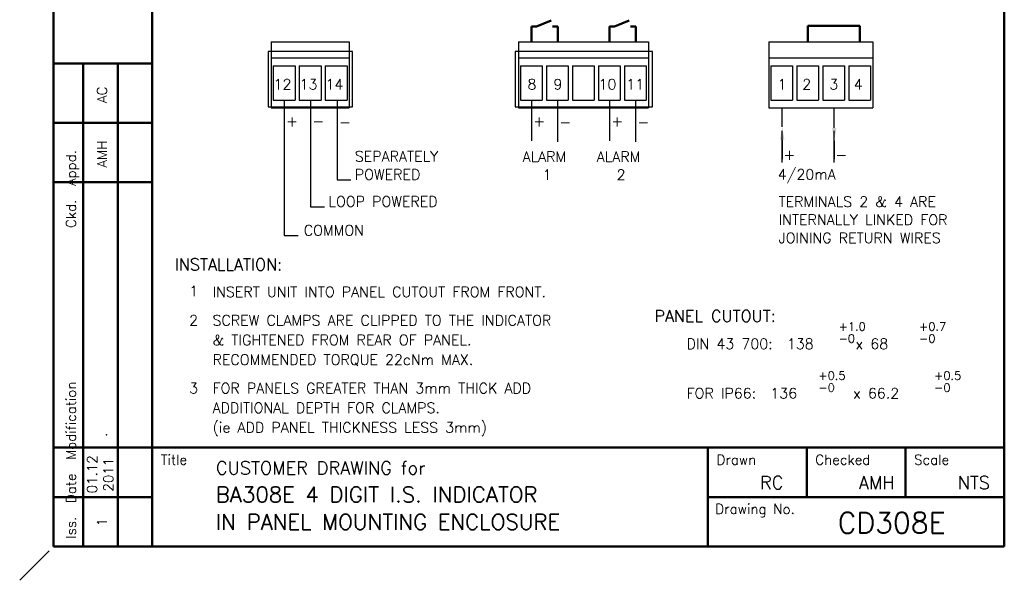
# Model space of a CAD drawing. Extents: x 0 to 196, y 0 to 279.
# Tile 1 of 4: x 0 to 189, y 0 to 108. Entities that reach past the tile are written whole.
import ezdxf
from ezdxf.enums import TextEntityAlignment as Align

# ---------------------------------------------------------------- set-up
doc = ezdxf.new("R2010")
doc.units = 0
doc.header["$LTSCALE"] = 0.5
doc.header["$MEASUREMENT"] = 0
doc.layers.get('DEFPOINTS').update_dxf_attribs({"color": 75})
doc.layers.add('FORMAT', color=7, linetype='Continuous')
doc.layers.add('TEXT', color=5, linetype='Continuous')
doc.layers.add('OBJECT', color=1, linetype='Continuous', lineweight=50)
doc.styles.add('ROMANS', font='romans', dxfattribs={"height": 2.5})

# ---------------------------------------------------------------- blocks, each defined once
blk = doc.blocks.new('FORMAT-FIXED')
at = {"layer": 'DEFPOINTS'}
blk.add_line((0, 0), (5.66, 5.66), dxfattribs=at)
at = {"layer": 'FORMAT', "color": 1, "lineweight": 50}
for p, q in [((6.5, 272.24), (6.5, 6.5)), ((25.5, 272.24), (25.5, 6.5)), ((189.37, 6.5), (189.37, 272.24)), ((6.5, 99.34), (25.5, 99.34)), ((12.2, 99.34), (12.2, 6.5)), ((18.85, 99.34), (18.85, 6.5)), ((6.5, 87.94), (25.5, 87.94)), ((6.5, 76.54), (25.5, 76.54)), ((6.5, 25.5), (189.37, 25.5)), ((132.37, 25.5), (132.37, 16)), ((151.37, 25.5), (151.37, 16)), ((170.37, 25.5), (170.37, 16)), ((6.5, 16), (25.5, 16)), ((189.37, 16), (132.37, 16)), ((132.37, 16), (132.37, 6.5)), ((6.5, 6.5), (189.37, 6.5))]:
    blk.add_line(p, q, dxfattribs=at)
at = {"layer": 'FORMAT', "color": 7, "linetype": 'Continuous', "style": 'ROMANS'}
blk.add_text('Iss.  Date  Modification                   Ckd.  Appd.', height=1.9, rotation=90, dxfattribs=at).set_placement((10.82, 7.99))
for s, p in [('Title', (27.14, 22.23)), ('Drawn', (134.02, 22.23)), ('Checked', (153.02, 22.23)), ('Scale', (172.02, 22.23)), ('Drawing No.', (133.78, 12.77))]:
    blk.add_text(s, height=1.9, dxfattribs=at).set_placement(p)

msp = doc.modelspace()

# ---------------------------------------------------------------- linework, layer by layer
for p, q in [((50.88, 92.32), (50.88, 66.29)), ((55.96, 92.32), (55.96, 71.83)), ((61.04, 92.32), (61.04, 77.02)), ((98.42, 92.32), (98.42, 84.48)), ((103.42, 92.32), (103.42, 84.29)), ((113.42, 92.32), (113.42, 84.48)), ((118.42, 92.32), (118.42, 84.29)), ((61.04, 77.02), (63.72, 77.02)), ((55.96, 71.83), (58.64, 71.83)), ((50.88, 66.29), (53.56, 66.29))]:
    msp.add_line(p, q)
at = {"layer": 'DEFPOINTS'}
for points in [[(47.76, 91.02), (63.98, 91.02), (63.98, 101.68), (47.76, 101.68)], [(95.29, 91.02), (121.71, 91.02), (121.71, 101.68), (95.29, 101.68)]]:
    msp.add_lwpolyline(points, close=True, dxfattribs=at)
at = {"layer": 'OBJECT'}
for p, q in [((98.42, 103.52), (98.42, 106.49)), ((98.42, 106.49), (99.42, 106.49)), ((99.42, 106.49), (102.23, 107.65)), ((102.5, 106.49), (103.5, 106.49)), ((103.5, 103.52), (103.5, 106.49)), ((113.42, 103.52), (113.42, 106.49)), ((113.42, 106.49), (114.42, 106.49)), ((114.42, 106.49), (117.23, 107.65)), ((117.5, 106.49), (118.5, 106.49)), ((118.5, 103.52), (118.5, 106.49)), ((151.56, 106.61), (161.61, 106.61)), ((151.56, 103.48), (151.56, 106.61)), ((161.61, 106.61), (161.61, 103.48))]:
    msp.add_line(p, q, dxfattribs=at)
at = {"layer": 'TEXT'}
for p, q in [((48.38, 103.52), (63.38, 103.52)), ((48.38, 103.52), (48.38, 90.82)), ((63.38, 103.52), (63.38, 90.82)), ((95.92, 103.52), (120.92, 103.52)), ((95.92, 103.52), (95.92, 90.82)), ((120.92, 103.52), (120.92, 90.82)), ((144.06, 103.52), (144.06, 90.82)), ((144.06, 103.52), (164.06, 103.52)), ((164.06, 103.52), (164.06, 90.82)), ((48.38, 100.42), (63.38, 100.42)), ((95.92, 100.42), (120.92, 100.42)), ((144.06, 100.42), (164.06, 100.42)), ((48.78, 98.92), (52.98, 98.92)), ((48.78, 98.92), (48.78, 92.32)), ((52.98, 98.92), (52.98, 92.32)), ((53.78, 98.92), (53.78, 92.32)), ((53.78, 98.92), (57.98, 98.92)), ((57.98, 98.92), (57.98, 92.32)), ((58.78, 98.92), (58.78, 92.32)), ((58.78, 98.92), (62.98, 98.92)), ((62.98, 98.92), (62.98, 92.32)), ((96.32, 98.92), (100.52, 98.92)), ((96.32, 98.92), (96.32, 92.32)), ((100.52, 98.92), (100.52, 92.32)), ((101.32, 98.92), (101.32, 92.32)), ((101.32, 98.92), (105.52, 98.92)), ((105.52, 98.92), (105.52, 92.32)), ((106.32, 98.92), (106.32, 92.32)), ((106.32, 98.92), (110.52, 98.92)), ((110.52, 98.92), (110.52, 92.32)), ((111.32, 98.92), (111.32, 92.32)), ((111.32, 98.92), (115.52, 98.92)), ((115.52, 98.92), (115.52, 92.32)), ((116.32, 98.92), (116.32, 92.32)), ((116.32, 98.92), (120.52, 98.92)), ((120.52, 98.92), (120.52, 92.32)), ((144.46, 98.92), (144.46, 92.32)), ((144.46, 98.92), (148.66, 98.92)), ((148.66, 98.92), (148.66, 92.32)), ((149.46, 98.92), (153.66, 98.92)), ((149.46, 98.92), (149.46, 92.32)), ((153.66, 98.92), (153.66, 92.32)), ((154.46, 98.92), (154.46, 92.32)), ((154.46, 98.92), (158.66, 98.92)), ((158.66, 98.92), (158.66, 92.32)), ((159.46, 98.92), (159.46, 92.32)), ((159.46, 98.92), (163.66, 98.92)), ((163.66, 98.92), (163.66, 92.32)), ((48.78, 92.32), (52.98, 92.32)), ((53.78, 92.32), (57.98, 92.32)), ((58.78, 92.32), (62.98, 92.32)), ((96.32, 92.32), (100.52, 92.32)), ((101.32, 92.32), (105.52, 92.32)), ((106.32, 92.32), (110.52, 92.32)), ((111.32, 92.32), (115.52, 92.32)), ((116.32, 92.32), (120.52, 92.32)), ((144.46, 92.32), (148.66, 92.32)), ((149.46, 92.32), (153.66, 92.32)), ((154.46, 92.32), (158.66, 92.32)), ((159.46, 92.32), (163.66, 92.32)), ((48.38, 90.82), (63.38, 90.82)), ((95.92, 90.82), (120.92, 90.82)), ((144.06, 90.82), (164.06, 90.82)), ((146.66, 87.19), (146.66, 90.86)), ((156.66, 86.98), (156.66, 90.86)), ((146.66, 80.35), (146.66, 86.38)), ((156.66, 80.35), (156.66, 86.38)), ((146.66, 84.69), (146.66, 80.98)), ((156.66, 84.48), (156.66, 80.98))]:
    msp.add_line(p, q, dxfattribs=at)
for points in [[(146.25, 84.69), (147.08, 84.69), (146.66, 87.19)], [(157.08, 86.98), (156.25, 86.98), (156.66, 84.48)]]:
    msp.add_solid(points, dxfattribs=at)

# ---------------------------------------------------------------- block references
at = {"layer": 'FORMAT'}
msp.add_blockref('FORMAT-FIXED', (0, 0), dxfattribs=at)

# ---------------------------------------------------------------- texts
at = {"color": 7, "linetype": 'Continuous', "style": 'ROMANS'}
for s, p in [('.', (16.79, 27.53)), ('01.12', (14.87, 16.71)), ('2011', (18.01, 17.04)), ('1', (16.79, 10.34))]:
    msp.add_text(s, height=1.9, rotation=90, dxfattribs=at).set_placement(p)
at = {"layer": 'FORMAT', "color": 7, "linetype": 'Continuous', "style": 'ROMANS'}
for s, p in [('AC', (16.79, 93.33)), ('AMH', (16.79, 81.93))]:
    msp.add_text(s, height=1.9, rotation=90, dxfattribs=at).set_placement(p, align=Align.CENTER)
for s, p in [('RC', (142.4, 17.54)), ('AMH', (161.4, 17.54)), ('NTS', (180.4, 17.54))]:
    msp.add_text(s, height=2.5, dxfattribs=at).set_placement(p)
at = {"layer": 'FORMAT', "lineweight": 40, "style": 'ROMANS'}
msp.add_text('CD308E', height=4, dxfattribs=at).set_placement((157.33, 9.06))
at = {"layer": 'TEXT', "style": 'ROMANS'}
for s, height, p in [('12 ', 2, (48.84, 94.36)), ('13', 2, (53.84, 94.36)), ('14', 2, (58.84, 94.36)), ('8', 2, (97.66, 94.36)), ('9', 2, (102.66, 94.36)), ('10', 2, (111.34, 94.36)), ('11', 2, (116.65, 94.36)), ('1 ', 2, (145.8, 94.36)), ('2', 2, (150.52, 94.36)), ('3', 2, (155.73, 94.36)), ('4', 2, (160.44, 94.36)), ('+', 2.08, (51.22, 87.22)), ('-', 2.08, (56.3, 87.22)), ('-', 2.08, (61.38, 87.04)), ('+', 2.08, (98.76, 87.22)), ('-', 2.08, (103.76, 87.04)), ('+', 2.08, (113.76, 87.22)), ('-', 2.08, (118.76, 87.04)), ('SEPARATELY', 2, (64.46, 80.51)), ('ALARM', 2, (96.72, 80.44)), ('ALARM', 2, (110.98, 80.44)), ('+', 2.08, (146.9, 80.81)), ('-', 2.08, (156.9, 80.81)), ('POWERED', 2, (64.46, 77.02)), ('1', 2, (100.55, 76.96)), ('2', 2, (114.81, 76.96)), ('4/20mA', 2, (145.8, 77.04)), ('LOOP POWERED', 2, (59.38, 71.83)), ('TERMINALS 2 & 4 ARE ', 2, (145.96, 71.8)), ('INTERNALLY LINKED FOR ', 2, (145.96, 68.31)), ('COMMON', 2, (54.64, 66.29)), ('JOINING RETURN WIRES', 2, (145.96, 64.82)), ('INSTALLATION:', 2.25, (29.83, 59.59)), ('1', 2, (32.6, 54.6)), ('INSERT UNIT INTO PANEL CUTOUT FROM FRONT.', 2, (37.1, 54.45)), ('PANEL CUTOUT:', 2.25, (122.07, 49.69)), ('2', 2, (32.6, 48.98)), ('SCREW CLAMPS ARE CLIPPED TO THE INDICATOR', 2, (37.1, 48.98)), ('+1.0', 1.6, (157.51, 47.99)), ('+0.7', 1.6, (172.97, 47.99)), ('& TIGHTENED FROM REAR OF PANEL.', 2, (37.1, 45.2)), ('DIN 43 700:  138    x 68 ', 2, (128.27, 44.46)), ('-0', 1.6, (157.51, 45.68)), ('-0', 1.6, (172.97, 45.68)), ('RECOMMENDED TORQUE 22cNm MAX.', 2, (37.1, 41.42)), ('+0.5', 1.6, (153.61, 38.56)), ('+0.5', 1.6, (175.86, 38.56)), ('3', 2, (32.6, 35.94)), ('FOR PANELS GREATER THAN 3mm THICK ADD ', 2, (37.1, 35.94)), ('-0', 1.6, (153.61, 36.25)), ('-0', 1.6, (175.86, 36.25)), ('FOR IP66:  136      x 66.2', 2, (128.27, 34.96)), ('ADDITIONAL DEPTH FOR CLAMPS.', 2, (37.1, 32.16)), ('(ie ADD PANEL THICKNESS LESS 3mm)', 2, (37.1, 28.39)), ('CUSTOMER DRAWING for  ', 2.5, (37.74, 20.36)), ('BA308E 4 DIGIT I.S. INDICATOR', 3, (37.74, 15)), ('IN PANEL MOUNTING ENCLOSURE', 3, (37.74, 9.72))]:
    msp.add_text(s, height=height, dxfattribs=at).set_placement(p)

doc.saveas('drawing.dxf')
